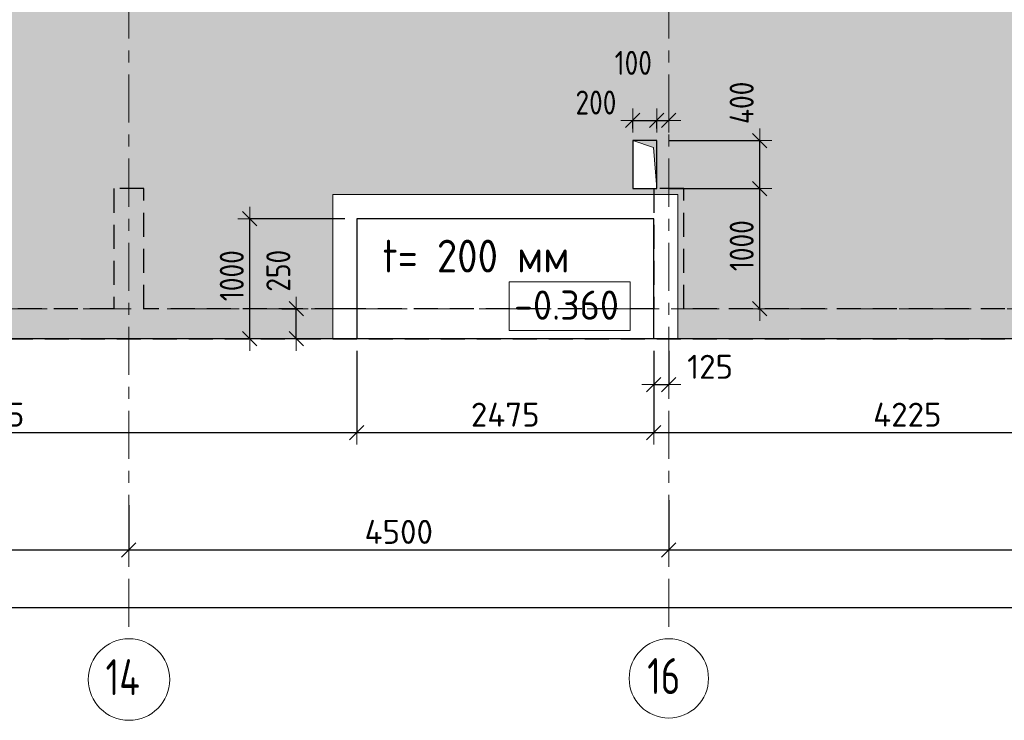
# Model space of a CAD drawing. Header units: metres. Extents: x -38 to 89, y -15 to 19.
# Tile 51 of 120: x 36.04 to 44.25, y -3.43 to 2.41. Entities that reach past the tile are written whole.
import ezdxf

# ---------------------------------------------------------------- set-up
doc = ezdxf.new("R2010")
doc.units = ezdxf.units.M
doc.header["$PDMODE"] = 65
for name, pattern in [('______11', [0.5, 0.4, -0.05, 0, -0.05]), ('______2', [0.27, 0.2, -0.07]), ('______5', [1.1, 0.8, -0.1, 0.1, -0.1])]:
    doc.linetypes.add(name, pattern=pattern)
for name, color, linetype, lineweight in [('XR$2$Осевая линия (1)', 7, '______5', 13), ('XR$2$Размерная линия (1)', 7, 'Continuous', 13), ('XR$3$Перекрытие (1)', 7, 'Continuous', 35), ('XR$3$Перекрытие (2)', 7, 'Continuous', 35), ('XR$4$Заливка', 7, 'Continuous', 13), ('XR$4$Перекрытие (1)', 7, 'Continuous', 35), ('XR$4$Перекрытие (2)', 7, 'Continuous', 35), ('XR$4$Размерная линия (1)', 7, 'Continuous', 13), ('XR$4$Текст_ примечание', 7, 'Continuous', 13), ('XR$6$Стена (1)', 7, 'Continuous', 35)]:
    doc.layers.add(name, color=color, linetype=linetype, lineweight=lineweight)
doc.layers.add('XR$3$Макрос проема_ отверстия', color=7, linetype='Continuous', lineweight=13, true_color=0x2d2d2d)
doc.styles.add('ISOCPEUR', font='txt')
doc.dimstyles.new('DIMSTYLE_3', dxfattribs={"dimtxt": 0.2, "dimasz": 0.2, "dimexe": 0, "dimexo": 0, "dimgap": 0.1, "dimtad": 2, "dimdec": 0, "dimlfac": 1000, "dimrnd": 5, "dimzin": 12, "dimdsep": 46, "dimtxsty": 'ISOCPEUR', "dimblk1": 'ALL_ML_STRICH', "dimblk2": 'ALL_ML_STRICH', "dimsah": 1, "dimcen": 0, "dimclrd": 7, "dimclre": 256, "dimclrt": 7, "dimadec": 0, "dimazin": 0, "dimtfac": 1, "dimtdec": 0, "dimtix": 1, "dimtmove": 2, "dimatfit": 3, "dimfxl": 0, "dimtzin": 0, "dimlwd": 0, "dimlwe": -3, "dimarcsym": 0})
doc.dimstyles.new('DIMSTYLE_6', dxfattribs={"dimtxt": 0.2, "dimasz": 0.2, "dimexe": 0, "dimexo": 0, "dimgap": 0.1, "dimtad": 2, "dimdec": 0, "dimlfac": 1000, "dimrnd": 5, "dimzin": 12, "dimdsep": 46, "dimtxsty": 'ISOCPEUR', "dimblk1": 'ALL_ML_STRICH', "dimblk2": 'ALL_ML_STRICH', "dimsah": 1, "dimcen": 0, "dimclrd": 7, "dimclre": 256, "dimclrt": 7, "dimadec": 0, "dimazin": 0, "dimtfac": 1, "dimtdec": 0, "dimtix": 1, "dimtmove": 2, "dimatfit": 3, "dimfxl": 0, "dimtvp": 1.2, "dimtzin": 0, "dimlwd": 0, "dimlwe": -3, "dimarcsym": 0})

# ---------------------------------------------------------------- blocks, each defined once
blk = doc.blocks.new('ALL_ML_STRICH')
at = {"color": 0, "linetype": 'ByBlock', "lineweight": -2}
for p, q in [((0, -0.5), (0, 0.5)), ((-1, 0), (0.5, 0)), ((-0.3, -0.3), (0.3, 0.3))]:
    blk.add_line(p, q, dxfattribs=at)
blk = doc.blocks.new('*D13')
at = {"layer": 'DEFPOINTS', "color": 7, "linetype": 'Continuous', "lineweight": 13, "transparency": 33554687}
for p in [(36.95, -1.6172), (32.85, -1.9582), (32.85, -2.009)]:
    blk.add_point(p, dxfattribs=at)
at = {"layer": 'XR$2$Размерная линия (1)', "color": 9, "linetype": 'Continuous', "lineweight": -2, "true_color": 0xc7c7c7, "transparency": 33554687}
for p, q in [((36.95, -1.6372), (36.95, -2.009)), ((32.85, -1.9782), (32.85, -2.009))]:
    blk.add_line(p, q, dxfattribs=at)
at = {"layer": 'XR$2$Размерная линия (1)', "color": 7, "linetype": 'Continuous', "lineweight": -2, "transparency": 33554687}
blk.add_line((32.85, -2.009), (36.95, -2.009), dxfattribs=at)
at = {"layer": 'XR$2$Размерная линия (1)', "color": 7, "linetype": 'Continuous', "lineweight": 13, "transparency": 33554687, "xscale": 0.2, "yscale": 0.2, "zscale": 0.2, "rotation": 180}
blk.add_blockref('ALL_ML_STRICH', (32.85, -2.009), dxfattribs=at)
at = {"layer": 'XR$2$Размерная линия (1)', "color": 7, "linetype": 'Continuous', "lineweight": 13, "transparency": 33554687, "xscale": 0.2, "yscale": 0.2, "zscale": 0.2}
blk.add_blockref('ALL_ML_STRICH', (36.95, -2.009), dxfattribs=at)
at = {"layer": 'XR$2$Размерная линия (1)', "color": 7, "linetype": 'Continuous', "lineweight": 13, "transparency": 33554687, "insert": (34.92, -1.859), "char_height": 0.2, "width": 0.8, "attachment_point": 5, "style": 'ISOCPEUR'}
blk.add_mtext('\\A1;{4100}', dxfattribs=at)
blk = doc.blocks.new('*D14')
at = {"layer": 'DEFPOINTS', "color": 7, "linetype": 'Continuous', "lineweight": 13, "transparency": 33554687}
for p in [(36.95, -1.6172), (41.45, -1.5748), (36.95, -2.009)]:
    blk.add_point(p, dxfattribs=at)
at = {"layer": 'XR$2$Размерная линия (1)', "color": 9, "linetype": 'Continuous', "lineweight": -2, "true_color": 0xc7c7c7, "transparency": 33554687}
for p, q in [((36.95, -1.6372), (36.95, -2.009)), ((41.45, -1.5948), (41.45, -2.009))]:
    blk.add_line(p, q, dxfattribs=at)
at = {"layer": 'XR$2$Размерная линия (1)', "color": 7, "linetype": 'Continuous', "lineweight": -2, "transparency": 33554687}
blk.add_line((36.95, -2.009), (41.45, -2.009), dxfattribs=at)
at = {"layer": 'XR$2$Размерная линия (1)', "color": 7, "linetype": 'Continuous', "lineweight": 13, "transparency": 33554687, "xscale": 0.2, "yscale": 0.2, "zscale": 0.2, "rotation": 180}
blk.add_blockref('ALL_ML_STRICH', (36.95, -2.009), dxfattribs=at)
at = {"layer": 'XR$2$Размерная линия (1)', "color": 7, "linetype": 'Continuous', "lineweight": 13, "transparency": 33554687, "xscale": 0.2, "yscale": 0.2, "zscale": 0.2}
blk.add_blockref('ALL_ML_STRICH', (41.45, -2.009), dxfattribs=at)
at = {"layer": 'XR$2$Размерная линия (1)', "color": 7, "linetype": 'Continuous', "lineweight": 13, "transparency": 33554687, "insert": (39.2, -1.859), "char_height": 0.2, "width": 0.8, "attachment_point": 5, "style": 'ISOCPEUR'}
blk.add_mtext('\\A1;{4500}', dxfattribs=at)
blk = doc.blocks.new('*D15')
at = {"layer": 'DEFPOINTS', "color": 7, "linetype": 'Continuous', "lineweight": 13, "transparency": 33554687}
for p in [(41.45, -1.5748), (48.15, -1.6059), (41.45, -2.009)]:
    blk.add_point(p, dxfattribs=at)
at = {"layer": 'XR$2$Размерная линия (1)', "color": 9, "linetype": 'Continuous', "lineweight": -2, "true_color": 0xc7c7c7, "transparency": 33554687}
for p, q in [((41.45, -1.5948), (41.45, -2.009)), ((48.15, -1.6259), (48.15, -2.009))]:
    blk.add_line(p, q, dxfattribs=at)
at = {"layer": 'XR$2$Размерная линия (1)', "color": 7, "linetype": 'Continuous', "lineweight": -2, "transparency": 33554687}
blk.add_line((41.45, -2.009), (48.15, -2.009), dxfattribs=at)
at = {"layer": 'XR$2$Размерная линия (1)', "color": 7, "linetype": 'Continuous', "lineweight": 13, "transparency": 33554687, "xscale": 0.2, "yscale": 0.2, "zscale": 0.2, "rotation": 180}
blk.add_blockref('ALL_ML_STRICH', (41.45, -2.009), dxfattribs=at)
at = {"layer": 'XR$2$Размерная линия (1)', "color": 7, "linetype": 'Continuous', "lineweight": 13, "transparency": 33554687, "xscale": 0.2, "yscale": 0.2, "zscale": 0.2}
blk.add_blockref('ALL_ML_STRICH', (48.15, -2.009), dxfattribs=at)
at = {"layer": 'XR$2$Размерная линия (1)', "color": 7, "linetype": 'Continuous', "lineweight": 13, "transparency": 33554687, "insert": (44.81, -1.859), "char_height": 0.2, "width": 0.8, "attachment_point": 5, "style": 'ISOCPEUR'}
blk.add_mtext('\\A1;{6700}', dxfattribs=at)
blk = doc.blocks.new('*D18')
at = {"layer": 'DEFPOINTS', "color": 7, "linetype": 'Continuous', "lineweight": 13, "transparency": 33554687}
for p in [(0.5, -2.3633), (61.6, -2.4001), (0.5, -2.4901)]:
    blk.add_point(p, dxfattribs=at)
at = {"layer": 'XR$2$Размерная линия (1)', "color": 9, "linetype": 'Continuous', "lineweight": -2, "true_color": 0xc7c7c7, "transparency": 33554687}
for p, q in [((0.5, -2.3833), (0.5, -2.4901)), ((61.6, -2.4201), (61.6, -2.4901))]:
    blk.add_line(p, q, dxfattribs=at)
at = {"layer": 'XR$2$Размерная линия (1)', "color": 7, "linetype": 'Continuous', "lineweight": -2, "transparency": 33554687}
blk.add_line((0.5, -2.4901), (61.6, -2.4901), dxfattribs=at)
at = {"layer": 'XR$2$Размерная линия (1)', "color": 7, "linetype": 'Continuous', "lineweight": 13, "transparency": 33554687, "xscale": 0.2, "yscale": 0.2, "zscale": 0.2, "rotation": 180}
blk.add_blockref('ALL_ML_STRICH', (0.5, -2.4901), dxfattribs=at)
at = {"layer": 'XR$2$Размерная линия (1)', "color": 7, "linetype": 'Continuous', "lineweight": 13, "transparency": 33554687, "xscale": 0.2, "yscale": 0.2, "zscale": 0.2}
blk.add_blockref('ALL_ML_STRICH', (61.6, -2.4901), dxfattribs=at)
at = {"layer": 'XR$2$Размерная линия (1)', "color": 7, "linetype": 'Continuous', "lineweight": 13, "transparency": 33554687, "insert": (31.1, -2.3401), "char_height": 0.2, "width": 1, "attachment_point": 5, "style": 'ISOCPEUR'}
blk.add_mtext('\\A1;{61100}', dxfattribs=at)
blk = doc.blocks.new('Отображение проема', base_point=(-1.158, -49.309))
at = {"layer": 'XR$3$Макрос проема_ отверстия', "true_color": 0x000000, "transparency": 33554687}
blk.add_hatch(color=18, dxfattribs=at).paths.add_polyline_path([(-1.158, -50.109), (-1.045, -49.423), (-0.358, -49.309), (-1.158, -49.309)])
at = {"layer": 'XR$3$Макрос проема_ отверстия', "transparency": 33554687}
for p, q in [((-1.158, -50.109), (-1.158, -49.309)), ((-1.158, -49.309), (-0.358, -49.309)), ((-1.045, -49.423), (-0.358, -49.309)), ((-1.158, -50.109), (-1.045, -49.423))]:
    blk.add_line(p, q, dxfattribs=at)
blk = doc.blocks.new('*D261')
at = {"layer": 'DEFPOINTS', "color": 7, "linetype": 'Continuous', "lineweight": 13, "transparency": 33554687}
for p in [(41.35, 1), (42.0928, 0), (42.2075, 0)]:
    blk.add_point(p, dxfattribs=at)
at = {"layer": 'XR$4$Размерная линия (1)', "color": 9, "linetype": 'Continuous', "lineweight": -2, "true_color": 0xc7c7c7, "transparency": 33554687}
for p, q in [((41.45, 1), (42.2075, 1)), ((42.1928, 0), (42.2075, 0))]:
    blk.add_line(p, q, dxfattribs=at)
at = {"layer": 'XR$4$Размерная линия (1)', "color": 7, "linetype": 'Continuous', "lineweight": -2, "transparency": 33554687}
blk.add_line((42.2075, 0), (42.2075, 1), dxfattribs=at)
at = {"layer": 'XR$4$Размерная линия (1)', "color": 7, "linetype": 'Continuous', "lineweight": 13, "transparency": 33554687, "xscale": 0.2, "yscale": 0.2, "zscale": 0.2}
for p, rotation in [((42.2075, 1), 90), ((42.2075, 0), 270)]:
    blk.add_blockref('ALL_ML_STRICH', p, dxfattribs=dict(at, rotation=rotation))
at = {"layer": 'XR$4$Размерная линия (1)', "color": 7, "linetype": 'Continuous', "lineweight": 13, "transparency": 33554687, "insert": (42.0575, 0.525), "char_height": 0.2, "width": 0.666667, "attachment_point": 5, "rotation": 90, "style": 'ISOCPEUR'}
blk.add_mtext('\\W0.83;\\A1;{1000}', dxfattribs=at)
blk = doc.blocks.new('*D262')
at = {"layer": 'DEFPOINTS', "color": 7, "linetype": 'Continuous', "lineweight": 13, "transparency": 33554687}
for p in [(41.35, 1.4), (41.35, 1), (42.2075, 1)]:
    blk.add_point(p, dxfattribs=at)
at = {"layer": 'XR$4$Размерная линия (1)', "color": 9, "linetype": 'Continuous', "lineweight": -2, "true_color": 0xc7c7c7, "transparency": 33554687}
for p, q in [((41.45, 1.4), (42.2075, 1.4)), ((41.45, 1), (42.2075, 1))]:
    blk.add_line(p, q, dxfattribs=at)
at = {"layer": 'XR$4$Размерная линия (1)', "color": 7, "linetype": 'Continuous', "lineweight": -2, "transparency": 33554687}
blk.add_line((42.2075, 1), (42.2075, 1.4), dxfattribs=at)
at = {"layer": 'XR$4$Размерная линия (1)', "color": 7, "linetype": 'Continuous', "lineweight": 13, "transparency": 33554687, "xscale": 0.2, "yscale": 0.2, "zscale": 0.2}
for p, rotation in [((42.2075, 1.4), 90), ((42.2075, 1), 270)]:
    blk.add_blockref('ALL_ML_STRICH', p, dxfattribs=dict(at, rotation=rotation))
at = {"layer": 'XR$4$Размерная линия (1)', "color": 7, "linetype": 'Continuous', "lineweight": 13, "transparency": 33554687, "insert": (42.0572, 1.715), "char_height": 0.2, "width": 0.5, "attachment_point": 5, "rotation": 90, "style": 'ISOCPEUR'}
blk.add_mtext('\\W0.83;\\A1;{400}', dxfattribs=at)
blk = doc.blocks.new('*D263')
at = {"layer": 'DEFPOINTS', "color": 7, "linetype": 'Continuous', "lineweight": 13, "transparency": 33554687}
for p in [(41.15, 1.5684), (41.15, 1.4), (41.35, 1.4)]:
    blk.add_point(p, dxfattribs=at)
at = {"layer": 'XR$4$Размерная линия (1)', "color": 9, "linetype": 'Continuous', "lineweight": -2, "true_color": 0xc7c7c7, "transparency": 33554687}
for p, q in [((41.15, 1.5), (41.15, 1.5684)), ((41.35, 1.5), (41.35, 1.5684))]:
    blk.add_line(p, q, dxfattribs=at)
at = {"layer": 'XR$4$Размерная линия (1)', "color": 7, "linetype": 'Continuous', "lineweight": -2, "transparency": 33554687}
blk.add_line((41.15, 1.5684), (41.35, 1.5684), dxfattribs=at)
at = {"layer": 'XR$4$Размерная линия (1)', "color": 7, "linetype": 'Continuous', "lineweight": 13, "transparency": 33554687, "xscale": 0.2, "yscale": 0.2, "zscale": 0.2, "rotation": 180}
blk.add_blockref('ALL_ML_STRICH', (41.15, 1.5684), dxfattribs=at)
at = {"layer": 'XR$4$Размерная линия (1)', "color": 7, "linetype": 'Continuous', "lineweight": 13, "transparency": 33554687, "xscale": 0.2, "yscale": 0.2, "zscale": 0.2}
blk.add_blockref('ALL_ML_STRICH', (41.35, 1.5684), dxfattribs=at)
at = {"layer": 'XR$4$Размерная линия (1)', "color": 7, "linetype": 'Continuous', "lineweight": 13, "transparency": 33554687, "insert": (40.843, 1.7175), "char_height": 0.2, "width": 0.5, "attachment_point": 5, "style": 'ISOCPEUR'}
blk.add_mtext('\\W0.83;\\A1;{200}', dxfattribs=at)
blk = doc.blocks.new('*D264')
at = {"layer": 'DEFPOINTS', "color": 7, "linetype": 'Continuous', "lineweight": 13, "transparency": 33554687}
for p in [(41.35, 1.5684), (41.45, 1.5995), (41.35, 1.4)]:
    blk.add_point(p, dxfattribs=at)
at = {"layer": 'XR$4$Размерная линия (1)', "color": 9, "linetype": 'Continuous', "lineweight": -2, "true_color": 0xc7c7c7, "transparency": 33554687}
for p, q in [((41.35, 1.5), (41.35, 1.5684)), ((41.45, 1.5684), (41.45, 1.5684))]:
    blk.add_line(p, q, dxfattribs=at)
at = {"layer": 'XR$4$Размерная линия (1)', "color": 7, "linetype": 'Continuous', "lineweight": -2, "transparency": 33554687}
blk.add_line((41.35, 1.5684), (41.45, 1.5684), dxfattribs=at)
at = {"layer": 'XR$4$Размерная линия (1)', "color": 7, "linetype": 'Continuous', "lineweight": 13, "transparency": 33554687, "xscale": 0.2, "yscale": 0.2, "zscale": 0.2, "rotation": 180}
blk.add_blockref('ALL_ML_STRICH', (41.35, 1.5684), dxfattribs=at)
at = {"layer": 'XR$4$Размерная линия (1)', "color": 7, "linetype": 'Continuous', "lineweight": 13, "transparency": 33554687, "xscale": 0.2, "yscale": 0.2, "zscale": 0.2}
blk.add_blockref('ALL_ML_STRICH', (41.45, 1.5684), dxfattribs=at)
at = {"layer": 'XR$4$Размерная линия (1)', "color": 7, "linetype": 'Continuous', "lineweight": 13, "transparency": 33554687, "insert": (41.1544, 2.048), "char_height": 0.2, "width": 0.5, "attachment_point": 5, "style": 'ISOCPEUR'}
blk.add_mtext('\\W0.83;\\A1;{100}', dxfattribs=at)
blk = doc.blocks.new('*D336')
at = {"layer": 'DEFPOINTS', "color": 7, "linetype": 'Continuous', "lineweight": 13, "transparency": 33554687}
for p in [(38.3251, 0), (38.3096, -0.25), (38.3463, -0.25)]:
    blk.add_point(p, dxfattribs=at)
at = {"layer": 'XR$4$Размерная линия (1)', "color": 9, "linetype": 'Continuous', "lineweight": -2, "true_color": 0xc7c7c7, "transparency": 33554687}
for p, q in [((38.2251, 0), (38.3463, 0)), ((38.3463, -0.25), (38.3463, -0.25))]:
    blk.add_line(p, q, dxfattribs=at)
at = {"layer": 'XR$4$Размерная линия (1)', "color": 7, "linetype": 'Continuous', "lineweight": -2, "transparency": 33554687}
blk.add_line((38.3463, -0.25), (38.3463, 0), dxfattribs=at)
at = {"layer": 'XR$4$Размерная линия (1)', "color": 7, "linetype": 'Continuous', "lineweight": 13, "transparency": 33554687, "xscale": 0.2, "yscale": 0.2, "zscale": 0.2}
for p, rotation in [((38.3463, 0), 90), ((38.3463, -0.25), 270)]:
    blk.add_blockref('ALL_ML_STRICH', p, dxfattribs=dict(at, rotation=rotation))
at = {"layer": 'XR$4$Размерная линия (1)', "color": 7, "linetype": 'Continuous', "lineweight": 13, "transparency": 33554687, "insert": (38.1965, 0.3161), "char_height": 0.2, "width": 0.5, "attachment_point": 5, "rotation": 90, "style": 'ISOCPEUR'}
blk.add_mtext('\\W0.83;\\A1;{250}', dxfattribs=at)
blk = doc.blocks.new('*D355')
at = {"layer": 'DEFPOINTS', "color": 7, "linetype": 'Continuous', "lineweight": 13, "transparency": 33554687}
for p in [(38.8498, 0.75), (37.9585, -0.25), (38.4495, -0.25)]:
    blk.add_point(p, dxfattribs=at)
at = {"layer": 'XR$4$Размерная линия (1)', "color": 9, "linetype": 'Continuous', "lineweight": -2, "true_color": 0xc7c7c7, "transparency": 33554687}
for p, q in [((38.7498, 0.75), (37.9585, 0.75)), ((38.3495, -0.25), (37.9585, -0.25))]:
    blk.add_line(p, q, dxfattribs=at)
at = {"layer": 'XR$4$Размерная линия (1)', "color": 7, "linetype": 'Continuous', "lineweight": -2, "transparency": 33554687}
blk.add_line((37.9585, -0.25), (37.9585, 0.75), dxfattribs=at)
at = {"layer": 'XR$4$Размерная линия (1)', "color": 7, "linetype": 'Continuous', "lineweight": 13, "transparency": 33554687, "xscale": 0.2, "yscale": 0.2, "zscale": 0.2}
for p, rotation in [((37.9585, 0.75), 90), ((37.9585, -0.25), 270)]:
    blk.add_blockref('ALL_ML_STRICH', p, dxfattribs=dict(at, rotation=rotation))
at = {"layer": 'XR$4$Размерная линия (1)', "color": 7, "linetype": 'Continuous', "lineweight": 13, "transparency": 33554687, "insert": (37.8085, 0.275), "char_height": 0.2, "width": 0.666667, "attachment_point": 5, "rotation": 90, "style": 'ISOCPEUR'}
blk.add_mtext('\\W0.83;\\A1;{1000}', dxfattribs=at)
blk = doc.blocks.new('*D356')
at = {"layer": 'DEFPOINTS', "color": 7, "linetype": 'Continuous', "lineweight": 13, "transparency": 33554687}
for p in [(41.325, -0.25), (41.45, -0.25), (41.325, -0.6326)]:
    blk.add_point(p, dxfattribs=at)
at = {"layer": 'XR$4$Размерная линия (1)', "color": 9, "linetype": 'Continuous', "lineweight": -2, "true_color": 0xc7c7c7, "transparency": 33554687}
for p, q in [((41.325, -0.35), (41.325, -0.6326)), ((41.45, -0.35), (41.45, -0.6326))]:
    blk.add_line(p, q, dxfattribs=at)
at = {"layer": 'XR$4$Размерная линия (1)', "color": 7, "linetype": 'Continuous', "lineweight": -2, "transparency": 33554687}
blk.add_line((41.325, -0.6326), (41.45, -0.6326), dxfattribs=at)
at = {"layer": 'XR$4$Размерная линия (1)', "color": 7, "linetype": 'Continuous', "lineweight": 13, "transparency": 33554687, "xscale": 0.2, "yscale": 0.2, "zscale": 0.2, "rotation": 180}
blk.add_blockref('ALL_ML_STRICH', (41.325, -0.6326), dxfattribs=at)
at = {"layer": 'XR$4$Размерная линия (1)', "color": 7, "linetype": 'Continuous', "lineweight": 13, "transparency": 33554687, "xscale": 0.2, "yscale": 0.2, "zscale": 0.2}
blk.add_blockref('ALL_ML_STRICH', (41.45, -0.6326), dxfattribs=at)
at = {"layer": 'XR$4$Размерная линия (1)', "color": 7, "linetype": 'Continuous', "lineweight": 13, "transparency": 33554687, "insert": (41.7943, -0.4839), "char_height": 0.2, "width": 0.6, "attachment_point": 5, "style": 'ISOCPEUR'}
blk.add_mtext('\\A1;{125}', dxfattribs=at)
blk = doc.blocks.new('*D486')
at = {"layer": 'DEFPOINTS', "color": 7, "linetype": 'Continuous', "lineweight": 13, "transparency": 33554687}
for p in [(32.725, -0.25), (38.8498, -0.25), (32.725, -1.0326)]:
    blk.add_point(p, dxfattribs=at)
at = {"layer": 'XR$4$Размерная линия (1)', "color": 9, "linetype": 'Continuous', "lineweight": -2, "true_color": 0xc7c7c7, "transparency": 33554687}
for p, q in [((32.725, -0.35), (32.725, -1.0326)), ((38.8498, -0.35), (38.8498, -1.0326))]:
    blk.add_line(p, q, dxfattribs=at)
at = {"layer": 'XR$4$Размерная линия (1)', "color": 7, "linetype": 'Continuous', "lineweight": -2, "transparency": 33554687}
blk.add_line((32.725, -1.0326), (38.8498, -1.0326), dxfattribs=at)
at = {"layer": 'XR$4$Размерная линия (1)', "color": 7, "linetype": 'Continuous', "lineweight": 13, "transparency": 33554687, "xscale": 0.2, "yscale": 0.2, "zscale": 0.2, "rotation": 180}
blk.add_blockref('ALL_ML_STRICH', (32.725, -1.0326), dxfattribs=at)
at = {"layer": 'XR$4$Размерная линия (1)', "color": 7, "linetype": 'Continuous', "lineweight": 13, "transparency": 33554687, "xscale": 0.2, "yscale": 0.2, "zscale": 0.2}
blk.add_blockref('ALL_ML_STRICH', (38.8498, -1.0326), dxfattribs=at)
at = {"layer": 'XR$4$Размерная линия (1)', "color": 7, "linetype": 'Continuous', "lineweight": 13, "transparency": 33554687, "insert": (35.8174, -0.8826), "char_height": 0.2, "width": 0.8, "attachment_point": 5, "style": 'ISOCPEUR'}
blk.add_mtext('\\A1;{6125}', dxfattribs=at)
blk = doc.blocks.new('*D487')
at = {"layer": 'DEFPOINTS', "color": 7, "linetype": 'Continuous', "lineweight": 13, "transparency": 33554687}
for p in [(38.8498, -0.25), (41.325, -0.25), (38.8498, -1.0326)]:
    blk.add_point(p, dxfattribs=at)
at = {"layer": 'XR$4$Размерная линия (1)', "color": 9, "linetype": 'Continuous', "lineweight": -2, "true_color": 0xc7c7c7, "transparency": 33554687}
for p, q in [((38.8498, -0.35), (38.8498, -1.0326)), ((41.325, -0.35), (41.325, -1.0326))]:
    blk.add_line(p, q, dxfattribs=at)
at = {"layer": 'XR$4$Размерная линия (1)', "color": 7, "linetype": 'Continuous', "lineweight": -2, "transparency": 33554687}
blk.add_line((38.8498, -1.0326), (41.325, -1.0326), dxfattribs=at)
at = {"layer": 'XR$4$Размерная линия (1)', "color": 7, "linetype": 'Continuous', "lineweight": 13, "transparency": 33554687, "xscale": 0.2, "yscale": 0.2, "zscale": 0.2, "rotation": 180}
blk.add_blockref('ALL_ML_STRICH', (38.8498, -1.0326), dxfattribs=at)
at = {"layer": 'XR$4$Размерная линия (1)', "color": 7, "linetype": 'Continuous', "lineweight": 13, "transparency": 33554687, "xscale": 0.2, "yscale": 0.2, "zscale": 0.2}
blk.add_blockref('ALL_ML_STRICH', (41.325, -1.0326), dxfattribs=at)
at = {"layer": 'XR$4$Размерная линия (1)', "color": 7, "linetype": 'Continuous', "lineweight": 13, "transparency": 33554687, "insert": (40.0874, -0.8826), "char_height": 0.2, "width": 0.8, "attachment_point": 5, "style": 'ISOCPEUR'}
blk.add_mtext('\\A1;{2475}', dxfattribs=at)
blk = doc.blocks.new('*D488')
at = {"layer": 'DEFPOINTS', "color": 7, "linetype": 'Continuous', "lineweight": 13, "transparency": 33554687}
for p in [(41.325, -0.25), (45.55, -0.25), (41.325, -1.0326)]:
    blk.add_point(p, dxfattribs=at)
at = {"layer": 'XR$4$Размерная линия (1)', "color": 9, "linetype": 'Continuous', "lineweight": -2, "true_color": 0xc7c7c7, "transparency": 33554687}
for p, q in [((41.325, -0.35), (41.325, -1.0326)), ((45.55, -0.35), (45.55, -1.0326))]:
    blk.add_line(p, q, dxfattribs=at)
at = {"layer": 'XR$4$Размерная линия (1)', "color": 7, "linetype": 'Continuous', "lineweight": -2, "transparency": 33554687}
blk.add_line((41.325, -1.0326), (45.55, -1.0326), dxfattribs=at)
at = {"layer": 'XR$4$Размерная линия (1)', "color": 7, "linetype": 'Continuous', "lineweight": 13, "transparency": 33554687, "xscale": 0.2, "yscale": 0.2, "zscale": 0.2, "rotation": 180}
blk.add_blockref('ALL_ML_STRICH', (41.325, -1.0326), dxfattribs=at)
at = {"layer": 'XR$4$Размерная линия (1)', "color": 7, "linetype": 'Continuous', "lineweight": 13, "transparency": 33554687, "xscale": 0.2, "yscale": 0.2, "zscale": 0.2}
blk.add_blockref('ALL_ML_STRICH', (45.55, -1.0326), dxfattribs=at)
at = {"layer": 'XR$4$Размерная линия (1)', "color": 7, "linetype": 'Continuous', "lineweight": 13, "transparency": 33554687, "insert": (43.4375, -0.8826), "char_height": 0.2, "width": 0.8, "attachment_point": 5, "style": 'ISOCPEUR'}
blk.add_mtext('\\A1;{4225}', dxfattribs=at)

msp = doc.modelspace()

# ---------------------------------------------------------------- hatches: boundary and pattern name
at = {"layer": 'XR$4$Заливка', "linetype": 'Continuous', "lineweight": 13, "true_color": 0xf1f1f1, "transparency": 33554687}
h = msp.add_hatch(color=7, dxfattribs=at)
h.paths.add_polyline_path([(32.725, -0.25), (38.6498, -0.25), (38.6498, 0.95), (41.525, 0.95), (41.525, -0.25), (45.35, -0.25), (45.35, 0.95), (47.8219, 0.95), (47.85, 1), (47.85, 1.4), (48.05, 1.4), (48.05, 1), (48.0781, 1), (48.225, 0.95), (48.225, -0.25), (52.25, -0.25), (52.25, 0.95), (54.6219, 0.95), (54.65, 1), (54.65, 1.4), (54.85, 1.4), (54.85, 1), (54.8781, 1), (55.05, 0.95), (55.05, 1.4), (55.25, 1.4), (55.25, 1), (55.2781, 1), (57.65, 0.95), (57.65, -0.25), (61.85, -0.25), (61.85, 16.65), (54.2, 16.65), (54.2, 15.4), (51.8281, 15.4), (51.8, 15.35), (51.8, 14.95), (51.6, 14.95), (51.6, 15.35), (51.5719, 15.35), (51.425, 15.4), (51.425, 15.3719), (51.375, 15.25), (51.175, 15.25), (51.175, 15.65), (51.375, 15.65), (51.375, 15.6781), (51.425, 15.85), (51.175, 15.85), (51.175, 16.25), (51.375, 16.25), (51.375, 16.2781), (51.425, 16.65), (48.7105, 16.65), (48.71, 14.5903), (45.65, 14.5903), (45.65, 16.65), (42.85, 16.65), (42.85, 11.79), (41.0797, 11.79), (41.0797, 16.65), (32.725, 16.65)])
h.paths.add_polyline_path([(51.375, 12.25), (51.175, 12.25), (51.175, 12.65), (51.375, 12.65)], flags=16)
h.paths.add_polyline_path([(51.175, 13.85), (51.375, 13.85), (51.375, 13.45), (51.175, 13.45)], flags=16)
h.paths.add_polyline_path([(43.05, 15.675), (43.05, 15.625), (43, 15.625), (43, 15.675)], flags=16)
h.paths.add_polyline_path([(43.1, 16.4), (43.2, 16.4), (43.2, 16.2), (43.1, 16.2)], flags=16)
h.paths.add_polyline_path([(47.825, 6.6), (48.025, 6.6), (48.025, 6.25), (47.825, 6.25)], flags=16)
h.paths.add_polyline_path([(51.175, 15.05), (51.375, 15.05), (51.375, 14.65), (51.175, 14.65)], flags=16)
h.paths.add_polyline_path([(33.175, 10), (33.175, 9.65), (32.975, 9.65), (32.975, 10)], flags=16)
h.paths.add_polyline_path([(32.95, 11.29), (32.95, 11.54), (33.2, 11.54), (33.2, 11.29)], flags=16)
h.paths.add_polyline_path([(35.325, 11.68), (35.725, 11.68), (35.725, 11.28), (35.325, 11.28)], flags=16)
h.paths.add_polyline_path([(51.175, 14.45), (51.375, 14.45), (51.375, 14.05), (51.175, 14.05)], flags=16)
h.paths.add_polyline_path([(33.325, 6.79), (33.325, 6.59), (32.975, 6.59), (32.975, 6.79)], flags=16)
h.paths.add_polyline_path([(41.0147, 9.52), (41.5147, 9.52), (41.5147, 9.36), (41.0147, 9.36)], flags=16)
h.paths.add_polyline_path([(51.6, 10.32), (51.95, 10.32), (51.95, 10.12), (51.6, 10.12)], flags=16)
h.paths.add_polyline_path([(51.6, 12.88), (52, 12.88), (52, 12.48), (51.6, 12.48)], flags=16)
h.paths.add_polyline_path([(46.15, 7.2), (46.55, 7.2), (46.55, 6.8), (46.15, 6.8)], flags=16)
h.paths.add_polyline_path([(46.8505, 7.08), (46.8505, 7.28), (47.0505, 7.28), (47.0505, 7.08)], flags=16)
h.paths.add_polyline_path([(47.8505, 7.08), (47.8505, 7.28), (48.0505, 7.28), (48.0505, 7.08)], flags=16)
h.paths.add_polyline_path([(52.125, 9.38), (52.125, 9.22), (51.625, 9.22), (51.625, 9.38)], flags=16)
h.paths.add_polyline_path([(49.96, 9.37), (49.96, 9.12), (49.71, 9.12), (49.71, 9.37)], flags=16)
h.paths.add_polyline_path([(51, 7), (51, 7.2), (51.35, 7.2), (51.35, 7)], flags=16)
h.paths.add_polyline_path([(52.585, 9.38), (52.585, 9.22), (52.285, 9.22), (52.285, 9.38)], flags=16)
h.paths.add_polyline_path([(52.8, 9.4019), (53.15, 9.4019), (53.15, 9.2019), (52.8, 9.2019)], flags=16)
h.paths.add_polyline_path([(53.57, 9), (53.92, 9), (53.92, 8.8), (53.57, 8.8)], flags=16)
h.paths.add_polyline_path([(54.04, 8.8), (54.04, 9), (54.24, 9), (54.24, 8.8)], flags=16)
h.paths.add_polyline_path([(54.425, 6.7), (54.425, 7.1), (54.825, 7.1), (54.825, 6.7)], flags=16)
h.paths.add_polyline_path([(54.945, 10.7), (54.545, 10.7), (54.545, 11.1), (54.945, 11.1)], flags=16)
h.paths.add_polyline_path([(54.62, 8.75), (54.62, 8.95), (54.97, 8.95), (54.97, 8.75)], flags=16)
h.paths.add_polyline_path([(54.825, 6.15), (54.625, 6.15), (54.625, 6.5), (54.825, 6.5)], flags=16)
h.paths.add_polyline_path([(55.075, 6.18), (55.075, 6.58), (55.475, 6.58), (55.475, 6.18)], flags=16)
h.paths.add_polyline_path([(55.125, 5.3), (55.075, 5.3), (55.075, 5.35), (55.125, 5.35)], flags=16)
h.paths.add_polyline_path([(55.075, 5.85), (55.075, 5.9), (55.125, 5.9), (55.125, 5.85)], flags=16)
h.paths.add_polyline_path([(55.275, 10.725), (55.225, 10.725), (55.225, 10.775), (55.275, 10.775)], flags=16)
h.paths.add_polyline_path([(55.775, 10.725), (55.775, 10.775), (55.825, 10.775), (55.825, 10.725)], flags=16)
h.paths.add_polyline_path([(57.2, 6.17), (56.95, 6.17), (56.95, 6.62), (57.2, 6.62)], flags=16)
h.paths.add_polyline_path([(57.2, 9.19), (57.6, 9.19), (57.6, 8.79), (57.2, 8.79)], flags=16)
h.paths.add_polyline_path([(41.35, 1), (41.15, 1), (41.15, 1.4), (41.35, 1.4)], flags=16)
h.paths.add_polyline_path([(61.6, 9.8), (61.4, 9.8), (61.4, 10.3), (61.6, 10.3)], flags=16)
h.paths.add_polyline_path([(33.3499, 8.9317), (33.3499, 8.5317), (32.9499, 8.5317), (32.9499, 8.9317)], flags=16)
h.paths.add_polyline_path([(38.75, 16.35), (38.95, 16.35), (38.95, 16.25), (38.75, 16.25)], flags=16)
h.paths.add_polyline_path([(39.05, 6.85), (38.85, 6.85), (38.85, 7.2), (39.05, 7.2)], flags=16)
h.paths.add_polyline_path([(42.85, 9.125), (42.15, 9.125), (42.15, 9.505), (42.85, 9.505)], flags=16)
h.paths.add_polyline_path([(42.62, 7.17), (43.02, 7.17), (43.02, 6.87), (42.62, 6.87)], flags=16)
h.paths.add_polyline_path([(35.0662, 5.757), (35.081, 5.7366), (35.0888, 5.7126), (35.0888, 5.6874), (35.081, 5.6634), (35.0662, 5.643), (35.0458, 5.6281), (35.0218, 5.6203), (34.9965, 5.6203), (34.9725, 5.6281), (34.9521, 5.643), (34.9373, 5.6634), (34.9295, 5.6874), (34.9295, 5.7126), (34.9373, 5.7366), (34.9521, 5.757), (34.9725, 5.7719), (34.9965, 5.7797), (35.0218, 5.7797), (35.0458, 5.7719)], flags=16)
h.paths.add_polyline_path([(45.15, 7.15), (45.15, 7.2), (45.2, 7.2), (45.2, 7.15)], flags=16)
h.paths.add_polyline_path([(45.75, 7.15), (45.7, 7.15), (45.7, 7.2), (45.75, 7.2)], flags=16)
h.paths.add_polyline_path([(45.9, 11.4), (45.9, 11.65), (46.15, 11.65), (46.15, 11.4)], flags=16)
h.paths.add_polyline_path([(41.935, 9.36), (41.665, 9.36), (41.665, 9.52), (41.935, 9.52)], flags=16)
h.paths.add_polyline_path([(48.275, 5.8), (48.275, 5.85), (48.325, 5.85), (48.325, 5.8)], flags=16)
h.paths.add_polyline_path([(48.625, 11.68), (48.625, 11.28), (48.225, 11.28), (48.225, 11.68)], flags=16)
h.paths.add_polyline_path([(41.35, 6.87), (40.95, 6.87), (40.95, 7.27), (41.35, 7.27)], flags=16)
h.paths.add_polyline_path([(37.1, 4.7), (37.05, 4.7), (37.05, 4.75), (37.1, 4.75)], flags=16)
h.paths.add_polyline_path([(41.575, 6.32), (41.575, 6.67), (41.775, 6.67), (41.775, 6.32)], flags=16)
h.paths.add_polyline_path([(39.2126, 4.76), (39.1874, 4.76), (39.1634, 4.7678), (39.143, 4.7827), (39.1281, 4.8031), (39.1203, 4.8271), (39.1203, 4.8523), (39.1281, 4.8763), (39.143, 4.8967), (39.1634, 4.9116), (39.1874, 4.9194), (39.2126, 4.9194), (39.2366, 4.9116), (39.257, 4.8967), (39.2719, 4.8763), (39.2797, 4.8523), (39.2797, 4.8271), (39.2719, 4.8031), (39.257, 4.7827), (39.2366, 4.7678)], flags=16)
h.paths.add_polyline_path([(42.005, 6.87), (41.605, 6.87), (41.605, 7.27), (42.005, 7.27)], flags=16)
h.paths.add_polyline_path([(37.1, 4.2), (37.1, 4.15), (37.05, 4.15), (37.05, 4.2)], flags=16)
h.paths.add_polyline_path([(41.1259, 6.47), (41.1259, 6.67), (41.3259, 6.67), (41.3259, 6.47)], flags=16)
h.paths.add_polyline_path([(48.65, 6.8), (48.25, 6.8), (48.25, 7.2), (48.65, 7.2)], flags=16)
h.paths.add_polyline_path([(48.275, 6.35), (48.275, 6.4), (48.325, 6.4), (48.325, 6.35)], flags=16)
h.paths.add_polyline_path([(48.87, 11.08), (48.87, 10.88), (48.52, 10.88), (48.52, 11.08)], flags=16)
h.paths.add_polyline_path([(49.4, 6.8), (49.4, 7.1), (49.8, 7.1), (49.8, 6.8)], flags=16)

# ---------------------------------------------------------------- linework, layer by layer
at = {"layer": 'XR$2$Осевая линия (1)', "color": 253, "linetype": '______11', "lineweight": 13, "true_color": 0xa0a0a0, "transparency": 33554687}
for p, q in [((36.95, -2.65), (36.95, 8.76)), ((41.45, -2.65), (41.45, 8.13)), ((-2.63, 0), (62.6, 0))]:
    msp.add_line(p, q, dxfattribs=at)
at = {"layer": 'XR$2$Осевая линия (1)', "color": 7, "linetype": 'Continuous', "lineweight": 13, "transparency": 33554687}
for centre, radius in [((36.9521, -3.0891), 0.3396), ((41.4504, -3.0799), 0.3304)]:
    msp.add_circle(centre, radius, dxfattribs=at)
at = {"layer": 'XR$3$Перекрытие (1)', "color": 7, "linetype": 'Continuous', "lineweight": 13, "transparency": 33554687}
for p, q in [((41.15, 1.4), (41.15, 1)), ((41.35, 1.4), (41.15, 1.4)), ((41.35, 1), (41.35, 1.4)), ((41.15, 1), (41.35, 1)), ((38.8498, -0.25), (38.8498, 0.75)), ((38.8498, 0.75), (41.325, 0.75)), ((41.325, 0.75), (41.325, -0.25)), ((32.725, -0.25), (38.8498, -0.25)), ((41.325, -0.25), (45.55, -0.25))]:
    msp.add_line(p, q, dxfattribs=at)
at = {"layer": 'XR$3$Перекрытие (2)', "color": 7, "linetype": 'Continuous', "lineweight": 13, "transparency": 33554687}
for p, q in [((38.6498, 0.95), (38.6498, -0.25)), ((41.525, 0.95), (38.6498, 0.95)), ((41.525, -0.25), (41.525, 0.95)), ((38.6498, -0.25), (41.525, -0.25))]:
    msp.add_line(p, q, dxfattribs=at)
at = {"layer": 'XR$4$Перекрытие (1)', "color": 7, "linetype": 'Continuous', "lineweight": 25, "transparency": 33554687}
for p, q in [((41.15, 1.4), (41.15, 1)), ((41.35, 1.4), (41.15, 1.4)), ((41.35, 1), (41.35, 1.4)), ((41.15, 1), (41.35, 1)), ((38.8498, 0.75), (38.8498, -0.25)), ((41.325, 0.75), (38.8498, 0.75)), ((41.325, -0.25), (41.325, 0.75)), ((38.8498, -0.25), (32.725, -0.25)), ((45.55, -0.25), (41.325, -0.25))]:
    msp.add_line(p, q, dxfattribs=at)
at = {"layer": 'XR$4$Перекрытие (2)', "color": 7, "linetype": '______2', "lineweight": 18, "transparency": 33554687}
for p, q in [((38.6498, -0.25), (38.6498, 0.95)), ((38.6498, 0.95), (41.525, 0.95)), ((41.525, 0.95), (41.525, -0.25))]:
    msp.add_line(p, q, dxfattribs=at)
at = {"layer": 'XR$4$Перекрытие (2)', "color": 7, "linetype": 'Continuous', "lineweight": 25, "transparency": 33554687}
msp.add_line((41.325, -0.25), (38.8498, -0.25), dxfattribs=at)
at = {"layer": 'XR$4$Текст_ примечание', "color": 7, "linetype": 'Continuous', "lineweight": 13, "transparency": 33554687}
msp.add_lwpolyline([(40.1198, -0.1814), (41.1273, -0.1814), (41.1273, 0.2249), (40.1198, 0.2249), (40.1198, -0.1814)], dxfattribs=at)
at = {"layer": 'XR$6$Стена (1)', "color": 253, "linetype": '______2', "lineweight": -3, "true_color": 0xa0a0a0, "transparency": 33554687}
for p, q in [((37.075, 1), (36.825, 1)), ((36.825, 1), (36.825, 0)), ((37.075, 1), (36.995, 1)), ((37.075, 0), (37.075, 1)), ((41.575, 1), (41.325, 1)), ((41.325, 1), (41.325, 0)), ((41.575, 1), (41.455, 1)), ((41.575, 0), (41.575, 1)), ((36.825, 0), (34.95, 0)), ((38.6998, 0), (37.075, 0)), ((38.8198, 0), (38.6998, 0)), ((41.325, 0), (38.8198, 0)), ((45.15, 0), (41.575, 0)), ((32.95, -0.25), (41.35, -0.25)), ((41.35, -0.25), (48.25, -0.25))]:
    msp.add_line(p, q, dxfattribs=at)

# ---------------------------------------------------------------- block references
at = {"layer": 'XR$3$Макрос проема_ отверстия', "transparency": 33554687, "xscale": 0.4999999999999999, "yscale": 0.25, "rotation": 270}
msp.add_blockref('Отображение проема', (41.35, 1.4), dxfattribs=at)

# ---------------------------------------------------------------- texts
at = {"layer": 'XR$2$Осевая линия (1)', "color": 7, "linetype": 'Continuous', "lineweight": 13, "transparency": 33554687, "char_height": 0.3, "attachment_point": 7, "style": 'ISOCPEUR'}
for s, insert, width in [('\\W0.76;14', (36.7571, -3.2196), 0.504562), ('\\W0.75;16', (41.2704, -3.2104), 0.472281)]:
    msp.add_mtext(s, dxfattribs=dict(at, insert=insert, width=width))
at = {"layer": 'XR$4$Текст_ примечание', "color": 7, "linetype": 'Continuous', "lineweight": 13, "transparency": 33554687, "attachment_point": 7, "style": 'ISOCPEUR'}
for s, insert, char_height, width in [('\\A1;{\\fISOCPEUR|i0|b0;\\H0.273000;\\W0.909091;\\C7;t= 200 мм}\\P', (39.0646, 0.302), 0.273, 1.65894), ('\\W0.95;-0.360', (40.1605, -0.092), 0.24375, 1.041166)]:
    msp.add_mtext(s, dxfattribs=dict(at, insert=insert, char_height=char_height, width=width))

# ---------------------------------------------------------------- dimensions: what is measured, and where the dimension line sits
at = {"layer": 'XR$2$Размерная линия (1)', "color": 7, "linetype": 'Continuous', "lineweight": 13, "transparency": 33554687}
for base, p1, p2, picture, middle in [((36.95, -2.009), (32.85, -1.9782), (36.95, -1.6372), '*D13', (34.92, -1.859)), ((41.45, -2.009), (36.95, -1.6372), (41.45, -1.5948), '*D14', (39.2, -1.859)), ((48.15, -2.009), (41.45, -1.5948), (48.15, -1.6259), '*D15', (44.81, -1.859)), ((61.6, -2.4901), (0.5, -2.3833), (61.6, -2.4201), '*D18', (31.1, -2.3401))]:
    dim = msp.add_linear_dim(base=base, p1=p1, p2=p2, dimstyle='DIMSTYLE_3', override={"dimpost": '<>', "dimclrd": 7, "dimclre": 9, "dimclrt": 7, "dimlwd": 0, "dimlwe": 65533}, dxfattribs=at)
    dim.commit()
    dim.dimension.update_dxf_attribs({"geometry": picture, "text_midpoint": middle, "dimtype": 160})
at = {"layer": 'XR$4$Размерная линия (1)', "color": 7, "linetype": 'Continuous', "lineweight": 13, "transparency": 33554687}
for base, p1, p2, dimstyle, picture, middle in [((41.45, 1.5684), (41.35, 1.5), (41.45, 1.5684), 'DIMSTYLE_6', '*D264', (41.1544, 2.048)), ((41.35, 1.5684), (41.15, 1.5), (41.35, 1.5), 'DIMSTYLE_6', '*D263', (40.843, 1.7175)), ((38.8498, -1.0326), (32.725, -0.35), (38.8498, -0.35), 'DIMSTYLE_3', '*D486', (35.8174, -0.8826)), ((41.325, -1.0326), (38.8498, -0.35), (41.325, -0.35), 'DIMSTYLE_3', '*D487', (40.0874, -0.8826)), ((41.45, -0.6326), (41.325, -0.35), (41.45, -0.35), 'DIMSTYLE_6', '*D356', (41.7943, -0.4839)), ((45.55, -1.0326), (41.325, -0.35), (45.55, -0.35), 'DIMSTYLE_3', '*D488', (43.4375, -0.8826))]:
    dim = msp.add_linear_dim(base=base, p1=p1, p2=p2, dimstyle=dimstyle, override={"dimpost": '<>', "dimclrd": 7, "dimclre": 9, "dimclrt": 7, "dimlwd": 0, "dimlwe": 65533}, dxfattribs=at)
    dim.commit()
    dim.dimension.update_dxf_attribs({"geometry": picture, "text_midpoint": middle, "dimtype": 160})
for base, p1, p2, dimstyle, picture, middle in [((42.2075, 1.4), (41.45, 1), (41.45, 1.4), 'DIMSTYLE_6', '*D262', (42.0572, 1.715)), ((42.2075, 1), (42.1928, 0), (41.45, 1), 'DIMSTYLE_3', '*D261', (42.0575, 0.525)), ((37.9585, 0.75), (38.3495, -0.25), (38.7498, 0.75), 'DIMSTYLE_3', '*D355', (37.8085, 0.275)), ((38.3463, 0), (38.3463, -0.25), (38.2251, 0), 'DIMSTYLE_6', '*D336', (38.1965, 0.3161))]:
    dim = msp.add_linear_dim(base=base, p1=p1, p2=p2, angle=90, dimstyle=dimstyle, override={"dimpost": '<>', "dimclrd": 7, "dimclre": 9, "dimclrt": 7, "dimlwd": 0, "dimlwe": 65533}, dxfattribs=at)
    dim.commit()
    dim.dimension.update_dxf_attribs({"geometry": picture, "text_midpoint": middle, "dimtype": 160})

doc.saveas('drawing.dxf')
